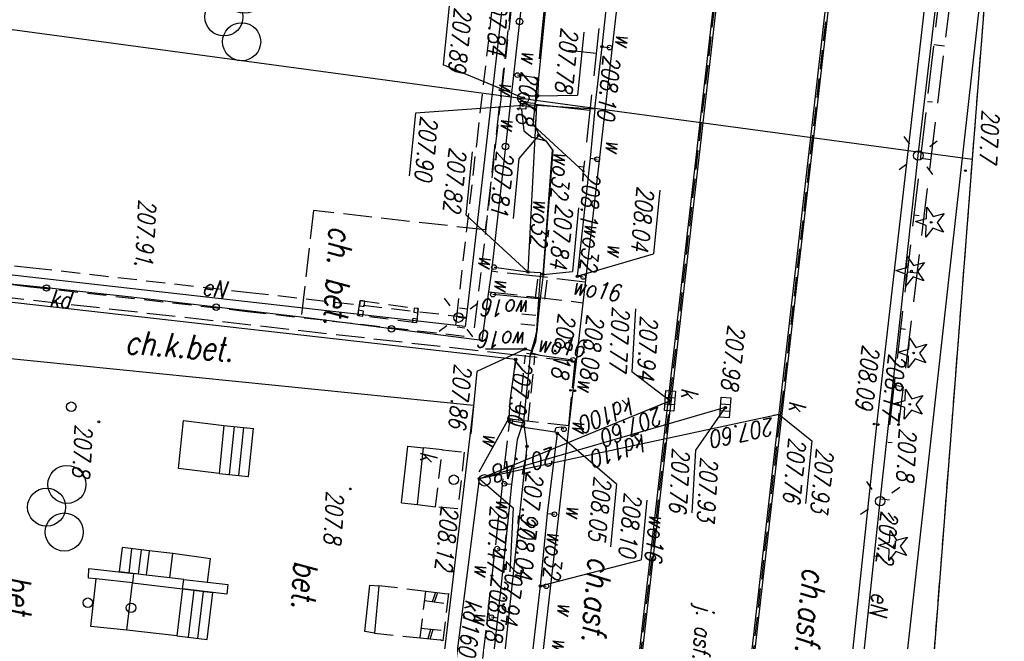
# Model space of a CAD drawing. Extents: x -110 to 11927435, y -6590197 to 5675023.
# Tile 12 of 71: x 11598369 to 11598421, y -1437201 to -1437169. Entities that reach past the tile are written whole.
import ezdxf
from ezdxf.enums import TextEntityAlignment as Align

# ---------------------------------------------------------------- set-up
doc = ezdxf.new("R2010")
doc.units = 0
for name, pattern in [('1', [0]), ('BGT', [0]), ('BLO', [0]), ('BUD', [0]), ('BUI', [0]), ('BUW', [1.5, 1, -0.5]), ('KOC', [2, 1.5, -0.5]), ('KOJ', [0]), ('KOU', [1.5, 1, -0.5]), ('SCH', [0]), ('UBE', [1.5, 1, -0.5]), ('UBW', [1.5, 1, -0.5]), ('UPE', [0]), ('UPK', [0]), ('UPW', [0]), ('WSD', [3.5, 2.5, -1]), ('WSQ', [3.5, 2.5, -1])]:
    doc.linetypes.add(name, pattern=pattern)
doc.layers.get('0').update_dxf_attribs({"color": 250, "linetype": 'CONTINUOUS', "lineweight": 100})
doc.layers.add('_0', color=7, linetype='CONTINUOUS')
doc.styles.add('K1_ACAD', font='romans.shx', dxfattribs={"width": 0.8, "oblique": 12})
doc.linetypes.add('BGS', pattern='A,3.75,[45,msgB.shx,S=0.625,R=0,X=0,Y=0],3.75', length=7.5)

# ---------------------------------------------------------------- blocks, each defined once
blk = doc.blocks.new('other_BUJ')
at = {"linetype": 'Continuous'}
blk.add_circle((0, 0), 0.25, dxfattribs=at)
blk = doc.blocks.new('other_WSU')
at = {"linetype": 'Continuous'}
blk.add_circle((0, 0), 0.045, dxfattribs=at)
blk = doc.blocks.new('other_WSP')
at = {"linetype": 'Continuous'}
blk.add_circle((0, 0), 0.045, dxfattribs=at)
blk = doc.blocks.new('other_SLS')
at = {"linetype": 'Continuous'}
blk.add_circle((0, 0), 0.25, dxfattribs=at)
blk = doc.blocks.new('other_LAT')
at = {"linetype": 'Continuous'}
for p, q in [((0, 0.75), (0, 1.25)), ((-1.25, 0), (-0.75, 0)), ((0.75, 0), (1.25, 0)), ((0, -0.75), (0, -1.25))]:
    blk.add_line(p, q, dxfattribs=at)
blk = doc.blocks.new('other_WLZ')
at = {"linetype": 'Continuous'}
blk.add_circle((0, 0), 0.3, dxfattribs=at)
blk = doc.blocks.new('other_KRA')
at = {"linetype": 'Continuous'}
for p, q in [((-0.525, -0.25), (-0.525, 0.25)), ((-0.525, 0.25), (0.525, 0.25)), ((-0.175, -0.25), (-0.175, 0.25)), ((0.175, -0.25), (0.175, 0.25)), ((0.525, 0.25), (0.525, -0.25)), ((0.525, -0.25), (-0.525, -0.25))]:
    blk.add_line(p, q, dxfattribs=at)
blk = doc.blocks.new('other_UGK')
at = {"linetype": 'Continuous'}
blk.add_circle((0, 0), 0.0625, dxfattribs=at)
blk = doc.blocks.new('ARM')
at = {"linetype": 'Continuous'}
blk.add_circle((0, 0), 0.125, dxfattribs=at)
blk = doc.blocks.new('other_UGW')
at = {"linetype": 'Continuous'}
blk.add_circle((0, 0), 0.0625, dxfattribs=at)
blk = doc.blocks.new('other_USW')
at = {"linetype": 'Continuous'}
blk.add_line((0, -0.25), (0, 0.25), dxfattribs=at)
blk = doc.blocks.new('other_UGE')
at = {"linetype": 'Continuous'}
blk.add_circle((0, 0), 0.0625, dxfattribs=at)
blk = doc.blocks.new('other_DIG')
at = {"linetype": 'Continuous'}
for p, q in [((-0.3012, 0.09375), (-0.4937, 0.6621)), ((-0.4937, 0.6621), (-0.0039, 0.31545)), ((-0.0039, 0.31545), (0.4771, 0.67415)), ((0.4771, 0.67415), (0.2988, 0.1012)), ((-0.78225, -0.26495), (-0.3012, 0.09375)), ((0.2988, 0.1012), (0.7886, -0.24545)), ((-0.18225, -0.2575), (-0.78225, -0.26495)), ((0.01025, -0.82585), (-0.18225, -0.2575)), ((0.1886, -0.2529), (0.01025, -0.82585)), ((0.7886, -0.24545), (0.1886, -0.2529))]:
    blk.add_line(p, q, dxfattribs=at)
blk.add_circle((0, 0), 0.045, dxfattribs=at)
blk = doc.blocks.new('TRA1')
at = {"linetype": 'Continuous'}
for p, q in [((-0.2625, -0.375), (-0.2625, 0.375)), ((0.2625, -0.375), (0.2625, 0.375))]:
    blk.add_line(p, q, dxfattribs=at)
blk = doc.blocks.new('other_PLS')
at = {"linetype": 'Continuous'}
for centre in [(-2.5, 0.646), (0, 0.646), (2.5, 0.646), (-1.25, -0.354), (1.25, -0.354)]:
    blk.add_circle(centre, 1, dxfattribs=at)
blk = doc.blocks.new('other_PLZ')
at = {"linetype": 'Continuous'}
for centre in [(-1.25, 0.4385), (1.25, 0.4385), (0, -0.5615)]:
    blk.add_circle(centre, 1, dxfattribs=at)
blk = doc.blocks.new('mdcp Łuszczanowiece')
at = {"layer": '_0', "linetype": 'KOU'}
for p, q in [((6591194.96, 5674832.42), (6591159.66, 5674831.72)), ((6591159.66, 5674831.72), (6591139.59, 5674831.32)), ((6591142.732, 5674823.511), (6591173.733, 5674822.987)), ((6591173.733, 5674822.987), (6591174.175, 5674822.965)), ((6591174.175, 5674822.965), (6591207.158, 5674822.434)), ((6591173.598, 5674817.135), (6591142.608, 5674817.63)), ((6591174.039, 5674817.134), (6591173.598, 5674817.135)), ((6591207.044, 5674816.563), (6591174.039, 5674817.134))]:
    blk.add_line(p, q, dxfattribs=at)
at = {"layer": '_0'}
for p, q in [((6591187.34, 5674832.27), (6591159.66, 5674831.72)), ((6591159.66, 5674831.72), (6591139.59, 5674831.32)), ((6591155.95, 5674730.72), (6591159.66, 5674831.72)), ((6591156.707, 5674751.321), (6591159.66, 5674831.72))]:
    blk.add_line(p, q, dxfattribs=at)
at = {"layer": '_0', "linetype": 'BGS'}
for p, q in [((6591139.656, 5674831.444), (6591166.557, 5674831.076)), ((6591166.558, 5674831.075), (6591187.268, 5674830.801))]:
    blk.add_line(p, q, dxfattribs=at)
at = {"layer": '_0', "linetype": 'WSD'}
for p, q in [((6591140.418, 5674829.991), (6591173.903, 5674829.21)), ((6591160.124, 5674808.573), (6591139.903, 5674808.608))]:
    blk.add_line(p, q, dxfattribs=at)
at = {"layer": '_0', "linetype": '1'}
for p, q in [((6591153.871, 5674829.121), (6591153.881, 5674829.677)), ((6591156.87, 5674829.065), (6591156.875, 5674829.336)), ((6591159.87, 5674829.01), (6591159.88, 5674829.537)), ((6591162.87, 5674828.955), (6591162.874, 5674829.211)), ((6591165.87, 5674828.9), (6591165.879, 5674829.397)), ((6591168.869, 5674828.845), (6591168.874, 5674829.086)), ((6591171.869, 5674828.79), (6591171.878, 5674829.257)), ((6591177.869, 5674828.689), (6591177.876, 5674829.125)), ((6591174.869, 5674828.737), (6591174.872, 5674828.963)), ((6591180.868, 5674828.641), (6591180.872, 5674828.851)), ((6591183.868, 5674828.593), (6591183.875, 5674828.996)), ((6591156.063, 5674811.508), (6591156.047, 5674810.044)), ((6591159.063, 5674811.474), (6591159.03, 5674808.575)), ((6591162.276, 5674811.436), (6591160.124, 5674808.573)), ((6591162.063, 5674811.439), (6591162.06, 5674811.149)), ((6591158.93, 5674808.07), (6591159.33, 5674808.12)), ((6591158.94, 5674807.8), (6591158.93, 5674808.07)), ((6591159.33, 5674808.12), (6591159.34, 5674807.82)), ((6591159.34, 5674807.82), (6591158.94, 5674807.8))]:
    blk.add_line(p, q, dxfattribs=at)
at = {"layer": '_0', "linetype": 'WSQ'}
for p, q in [((6591173.952, 5674828.751), (6591141.045, 5674829.356)), ((6591140.735, 5674811.686), (6591162.276, 5674811.436))]:
    blk.add_line(p, q, dxfattribs=at)
at = {"layer": '_0', "linetype": 'UPE'}
for p, q in [((6591159.744, 5674828.868), (6591141.442, 5674829.213)), ((6591177.991, 5674828.64), (6591159.744, 5674828.868)), ((6591193.562, 5674828.481), (6591177.991, 5674828.64)), ((6591142.682, 5674806.552), (6591170.569, 5674806.068)), ((6591170.99, 5674806.055), (6591170.448, 5674771.688)), ((6591170.569, 5674806.068), (6591170.556, 5674805.657)), ((6591170.569, 5674806.068), (6591170.99, 5674806.055))]:
    blk.add_line(p, q, dxfattribs=at)
at = {"layer": '_0', "linetype": 'KOJ'}
for p, q in [((6591174.031, 5674828.074), (6591141.947, 5674828.613)), ((6591195.5, 5674827.88), (6591174.031, 5674828.074)), ((6591141.705, 5674812.552), (6591173.788, 5674812.008)), ((6591173.788, 5674812.008), (6591206.988, 5674811.451)), ((6591174.941, 5674770.044), (6591175.058, 5674806.896)), ((6591174.941, 5674770.044), (6591175.058, 5674806.896)), ((6591175.058, 5674806.896), (6591194.123, 5674806.493))]:
    blk.add_line(p, q, dxfattribs=at)
at = {"layer": '_0', "linetype": 'Continuous'}
for p, q in [((6591173.975, 5674822.908), (6591175.196, 5674824.753)), ((6591175.196, 5674824.753), (6591178.486, 5674824.753)), ((6591173.896, 5674820.061), (6591176.272, 5674818.72)), ((6591176.272, 5674818.72), (6591179.559, 5674818.858)), ((6591173.828, 5674817.135), (6591172.512, 5674814.998)), ((6591179.125, 5674816.443), (6591182.285, 5674816.443)), ((6591184.15, 5674811.31), (6591182.285, 5674816.443)), ((6591162.878, 5674815.534), (6591166.233, 5674815.534)), ((6591167.79, 5674811.66), (6591166.233, 5674815.534)), ((6591169.193, 5674814.859), (6591172.512, 5674814.998)), ((6591176.09, 5674811.42), (6591178.437, 5674814.773)), ((6591178.437, 5674814.773), (6591181.759, 5674814.773)), ((6591164.214, 5674811.38), (6591167.569, 5674811.38)), ((6591167.87, 5674809.86), (6591167.569, 5674811.38)), ((6591155.004, 5674810.752), (6591158.326, 5674810.752)), ((6591158.57, 5674808.66), (6591158.326, 5674810.752)), ((6591178.863, 5674807.576), (6591180.218, 5674809.493)), ((6591180.218, 5674809.493), (6591183.57, 5674809.633)), ((6591160.62, 5674808.92), (6591161.944, 5674808.008)), ((6591167.82, 5674809.06), (6591165.156, 5674805.523)), ((6591171.86, 5674809.31), (6591173.274, 5674806.899)), ((6591158.76, 5674807.93), (6591157.428, 5674803.576)), ((6591159.145, 5674807.956), (6591160.106, 5674802.365)), ((6591161.944, 5674808.008), (6591165.103, 5674808.008)), ((6591173.274, 5674806.899), (6591176.564, 5674806.899)), ((6591161.834, 5674805.523), (6591165.156, 5674805.523)), ((6591154.139, 5674803.576), (6591157.428, 5674803.576)), ((6591160.106, 5674802.365), (6591163.396, 5674802.365))]:
    blk.add_line(p, q, dxfattribs=at)
at = {"layer": '_0', "linetype": 'UPK'}
for p, q in [((6591207.157, 5674822.354), (6591142.73, 5674823.431)), ((6591207.16, 5674822.514), (6591142.733, 5674823.591)), ((6591173.975, 5674822.908), (6591178.863, 5674807.576)), ((6591173.975, 5674822.908), (6591174.067, 5674822.621)), ((6591173.896, 5674820.061), (6591178.863, 5674807.576)), ((6591142.609, 5674817.71), (6591207.045, 5674816.643)), ((6591142.607, 5674817.55), (6591207.043, 5674816.483)), ((6591178.863, 5674807.576), (6591173.828, 5674817.135)), ((6591174.047, 5674816.721), (6591173.883, 5674817.032)), ((6591172.453, 5674808.869), (6591171.858, 5674770.045)), ((6591172.453, 5674808.869), (6591171.858, 5674770.045)), ((6591174.639, 5674808.78), (6591172.453, 5674808.869)), ((6591175.538, 5674808.818), (6591174.639, 5674808.78)), ((6591178.515, 5674807.531), (6591175.538, 5674808.818)), ((6591198.317, 5674806.988), (6591178.863, 5674807.576))]:
    blk.add_line(p, q, dxfattribs=at)
at = {"layer": '_0', "linetype": 'UPW'}
for p, q in [((6591155.68, 5674811.78), (6591155.68, 5674812.18)), ((6591161.55, 5674811.73), (6591161.58, 5674812.1)), ((6591155.68, 5674811.78), (6591149.5, 5674811.87)), ((6591158.96, 5674811.73), (6591155.68, 5674811.78)), ((6591159.07, 5674808.66), (6591158.96, 5674811.73)), ((6591158.96, 5674811.73), (6591161.55, 5674811.73)), ((6591161.55, 5674811.73), (6591167.79, 5674811.66)), ((6591167.79, 5674811.66), (6591167.79, 5674811.97)), ((6591172.1, 5674810.1), (6591172.18, 5674811.86)), ((6591175.74, 5674811.61), (6591175.85, 5674811.74)), ((6591175.8, 5674811.32), (6591175.74, 5674811.61)), ((6591180.34, 5674811.31), (6591180.34, 5674811.68)), ((6591184.15, 5674811.31), (6591184.14, 5674811.62)), ((6591176.03, 5674811.27), (6591175.8, 5674811.32)), ((6591175.94, 5674809.51), (6591176.03, 5674811.27)), ((6591176.09, 5674811.42), (6591176.03, 5674811.27)), ((6591180.34, 5674811.31), (6591176.09, 5674811.42)), ((6591184.15, 5674811.31), (6591180.34, 5674811.31)), ((6591187.62, 5674811.25), (6591184.15, 5674811.31)), ((6591172.02, 5674809.66), (6591172.1, 5674810.1)), ((6591160.87, 5674809.33), (6591161.34, 5674809.73)), ((6591160.88, 5674809.32), (6591161.34, 5674809.72)), ((6591161.34, 5674809.73), (6591167.87, 5674809.86)), ((6591167.87, 5674809.86), (6591161.34, 5674809.72)), ((6591167.79, 5674809.72), (6591169.16, 5674809.75)), ((6591167.82, 5674809.06), (6591167.79, 5674809.72)), ((6591167.87, 5674809.86), (6591169.15, 5674809.83)), ((6591170.88, 5674809.84), (6591169.15, 5674809.83)), ((6591169.15, 5674809.83), (6591171.43, 5674809.8)), ((6591169.16, 5674809.75), (6591170.87, 5674809.81)), ((6591169.16, 5674809.75), (6591169.18, 5674807.34)), ((6591170.87, 5674809.81), (6591171.94, 5674809.69)), ((6591172.17, 5674809.6), (6591170.88, 5674809.84)), ((6591171.43, 5674809.8), (6591172.17, 5674809.6)), ((6591171.94, 5674809.69), (6591171.86, 5674809.31)), ((6591171.94, 5674809.69), (6591172.02, 5674809.66)), ((6591172.02, 5674809.66), (6591172.08, 5674809.65)), ((6591172.17, 5674809.6), (6591175.63, 5674809.59)), ((6591175.63, 5674809.59), (6591175.83, 5674809.62)), ((6591175.73, 5674809.55), (6591175.63, 5674809.59)), ((6591175.73, 5674809.55), (6591175.69, 5674808.9)), ((6591175.94, 5674809.51), (6591175.73, 5674809.55)), ((6591175.83, 5674809.62), (6591176.93, 5674809.89)), ((6591175.94, 5674809.51), (6591176.65, 5674809.35)), ((6591176.93, 5674809.89), (6591188.08, 5674809.79)), ((6591159.07, 5674808.66), (6591167.82, 5674809.06)), ((6591160.17, 5674808.69), (6591160.62, 5674808.92)), ((6591160.62, 5674808.92), (6591160.87, 5674809.33)), ((6591160.75, 5674808.57), (6591160.88, 5674809.32)), ((6591167.74, 5674807.26), (6591167.82, 5674809.06)), ((6591171.86, 5674809.31), (6591172.06, 5674807.24)), ((6591176.65, 5674809.35), (6591179.01, 5674809.29)), ((6591179.01, 5674809.29), (6591179, 5674808.9)), ((6591179.01, 5674809.29), (6591182.46, 5674809.27)), ((6591182.46, 5674809.27), (6591182.43, 5674808.86)), ((6591182.46, 5674809.27), (6591186.05, 5674809.24)), ((6591186.05, 5674809.24), (6591186.04, 5674808.91)), ((6591186.05, 5674809.24), (6591189.36, 5674809.2)), ((6591151.5, 5674808.62), (6591157.65, 5674808.62)), ((6591157.65, 5674808.62), (6591157.59, 5674807.5)), ((6591157.65, 5674808.62), (6591158.57, 5674808.66)), ((6591158.57, 5674808.66), (6591158.99, 5674808.58)), ((6591158.99, 5674808.58), (6591159, 5674808.08)), ((6591159.07, 5674808.63), (6591159.07, 5674808.66)), ((6591159.09, 5674808.09), (6591159.07, 5674808.63)), ((6591159.18, 5674808.58), (6591159.48, 5674808.67)), ((6591159.18, 5674808.1), (6591159.18, 5674808.58)), ((6591159.48, 5674808.67), (6591160.17, 5674808.69)), ((6591160.47, 5674808.12), (6591160.75, 5674808.57)), ((6591159.37, 5674807.89), (6591160.47, 5674808.12))]:
    blk.add_line(p, q, dxfattribs=at)
at = {"layer": '_0', "linetype": 'KOC'}
for p, q in [((6591168.062, 5674812.105), (6591168.003, 5674809.484)), ((6591169.085, 5674809.469), (6591169.145, 5674812.087)), ((6591172.253, 5674811.974), (6591172.224, 5674808.849)), ((6591175.636, 5674811.975), (6591172.253, 5674811.974)), ((6591175.586, 5674808.87), (6591175.636, 5674811.975)), ((6591168.003, 5674809.484), (6591167.971, 5674807.15)), ((6591169.064, 5674807.106), (6591169.085, 5674809.469)), ((6591172.224, 5674808.849), (6591171.627, 5674769.835)), ((6591172.224, 5674808.849), (6591171.627, 5674769.835)), ((6591196.24, 5674808.543), (6591175.586, 5674808.87)), ((6591147.311, 5674806.906), (6591165.841, 5674806.61)), ((6591165.841, 5674806.61), (6591165.702, 5674797.526)), ((6591165.702, 5674797.526), (6591171.341, 5674797.441))]:
    blk.add_line(p, q, dxfattribs=at)
at = {"layer": '_0', "linetype": 'UBW'}
for p, q in [((6591169.156, 5674810.08), (6591167.876, 5674810.11)), ((6591169.144, 5674809.58), (6591167.864, 5674809.61)), ((6591175.631, 5674809.84), (6591172.171, 5674809.85)), ((6591175.629, 5674809.34), (6591172.169, 5674809.35))]:
    blk.add_line(p, q, dxfattribs=at)
at = {"layer": '_0', "linetype": 'BGT'}
for p, q in [((6591148.193, 5674807.434), (6591154.785, 5674807.339)), ((6591154.785, 5674807.339), (6591161.378, 5674807.245)), ((6591161.378, 5674807.245), (6591167.971, 5674807.15)), ((6591167.971, 5674807.15), (6591169.064, 5674807.106)), ((6591169.064, 5674807.106), (6591171.631, 5674806.993)), ((6591171.631, 5674806.993), (6591171.486, 5674802.217)), ((6591171.486, 5674802.217), (6591171.341, 5674797.441)), ((6591171.341, 5674797.441), (6591171.249, 5674792.943)), ((6591171.249, 5674792.943), (6591171.157, 5674788.444)), ((6591171.157, 5674788.444), (6591171.114, 5674783.978)), ((6591171.114, 5674783.978), (6591171.071, 5674779.512))]:
    blk.add_line(p, q, dxfattribs=at)
at = {"layer": '_0', "linetype": 'UBE'}
for p, q in [((6591161.282, 5674806.729), (6591151.986, 5674806.891)), ((6591170.577, 5674806.567), (6591161.282, 5674806.729)), ((6591171.004, 5674806.555), (6591170.583, 5674806.567)), ((6591161.264, 5674805.729), (6591151.969, 5674805.891)), ((6591170.069, 5674806.083), (6591170.056, 5674805.672)), ((6591170.309, 5674794.607), (6591170.49, 5674806.063)), ((6591171.068, 5674806.052), (6591171.056, 5674805.641)), ((6591171.309, 5674794.591), (6591171.49, 5674806.047)), ((6591170.56, 5674805.568), (6591161.264, 5674805.729)), ((6591170.975, 5674805.555), (6591170.554, 5674805.568)), ((6591170.128, 5674783.151), (6591170.309, 5674794.607)), ((6591171.128, 5674783.136), (6591171.309, 5674794.591)), ((6591169.948, 5674771.696), (6591170.128, 5674783.151)), ((6591170.948, 5674771.68), (6591171.128, 5674783.136))]:
    blk.add_line(p, q, dxfattribs=at)
at = {"layer": '_0', "linetype": 'BUW'}
for p, q in [((6591177.539, 5674805.498), (6591177.551, 5674806.65)), ((6591177.551, 5674806.65), (6591180.556, 5674806.606)), ((6591180.556, 5674806.606), (6591180.555, 5674805.424)), ((6591185.06, 5674806.364), (6591185.023, 5674806.542)), ((6591185.023, 5674806.542), (6591187.527, 5674806.497)), ((6591187.527, 5674806.497), (6591187.473, 5674806.344)), ((6591180.555, 5674805.424), (6591177.539, 5674805.498)), ((6591177.539, 5674805.498), (6591177.541, 5674804.497)), ((6591180.535, 5674804.472), (6591180.555, 5674805.424)), ((6591185.023, 5674805.351), (6591184.966, 5674802.866)), ((6591187.478, 5674805.284), (6591185.023, 5674805.351)), ((6591187.469, 5674802.871), (6591187.478, 5674805.284)), ((6591170.164, 5674800.435), (6591170.295, 5674803.514)), ((6591170.295, 5674803.514), (6591171.047, 5674803.495)), ((6591171.047, 5674803.495), (6591170.957, 5674800.388)), ((6591170.957, 5674800.388), (6591170.164, 5674800.435))]:
    blk.add_line(p, q, dxfattribs=at)
at = {"layer": '_0', "linetype": 'BLO'}
for p, q in [((6591185.06, 5674806.364), (6591185.023, 5674805.351)), ((6591185.56, 5674806.345), (6591185.522, 5674805.332)), ((6591186.978, 5674805.281), (6591186.973, 5674806.342)), ((6591187.478, 5674805.284), (6591187.473, 5674806.344)), ((6591185.041, 5674805.857), (6591185.537, 5674805.737)), ((6591185.045, 5674805.959), (6591185.541, 5674805.839)), ((6591187.475, 5674805.814), (6591186.975, 5674805.918)), ((6591187.476, 5674805.708), (6591186.975, 5674805.812))]:
    blk.add_line(p, q, dxfattribs=at)
at = {"layer": '_0', "linetype": 'BUD'}
for p, q in [((6591177.526, 5674803.666), (6591177.541, 5674804.497)), ((6591180.535, 5674804.472), (6591177.541, 5674804.497)), ((6591180.53, 5674803.631), (6591180.535, 5674804.472)), ((6591180.53, 5674803.631), (6591177.526, 5674803.666)), ((6591184.966, 5674802.866), (6591187.469, 5674802.871)), ((6591184.976, 5674802.396), (6591184.966, 5674802.866)), ((6591187.469, 5674802.871), (6591187.44, 5674802.359)), ((6591187.44, 5674802.359), (6591184.976, 5674802.396)), ((6591185.663, 5674793.896), (6591185.668, 5674794.967)), ((6591185.668, 5674794.967), (6591186.188, 5674794.969)), ((6591186.188, 5674794.969), (6591186.136, 5674792.625)), ((6591177.332, 5674791.806), (6591177.383, 5674793.95)), ((6591177.383, 5674793.95), (6591179.916, 5674793.936)), ((6591179.916, 5674793.936), (6591179.865, 5674791.802)), ((6591184.42, 5674793.934), (6591184.343, 5674791.939)), ((6591185.663, 5674793.896), (6591184.42, 5674793.934)), ((6591185.636, 5674792.634), (6591185.663, 5674793.896)), ((6591185.636, 5674792.634), (6591185.627, 5674791.893)), ((6591186.136, 5674792.625), (6591185.636, 5674792.634)), ((6591186.078, 5674789.969), (6591186.136, 5674792.625)), ((6591186.136, 5674792.625), (6591188.621, 5674792.568)), ((6591188.621, 5674792.568), (6591188.572, 5674789.914)), ((6591179.865, 5674791.802), (6591177.332, 5674791.806)), ((6591184.343, 5674791.939), (6591184.316, 5674790.676)), ((6591185.627, 5674791.893), (6591184.343, 5674791.939)), ((6591185.627, 5674791.893), (6591185.599, 5674790.65)), ((6591184.316, 5674790.676), (6591185.599, 5674790.65)), ((6591185.599, 5674790.65), (6591185.587, 5674789.979)), ((6591185.546, 5674787.615), (6591185.587, 5674789.979)), ((6591185.587, 5674789.979), (6591186.078, 5674789.969)), ((6591186.078, 5674789.969), (6591186.058, 5674788.057)), ((6591188.572, 5674789.914), (6591186.078, 5674789.969)), ((6591188.572, 5674789.914), (6591188.562, 5674788.011)), ((6591186.058, 5674788.057), (6591186.055, 5674787.646)), ((6591188.562, 5674788.011), (6591186.058, 5674788.057)), ((6591186.055, 5674787.646), (6591185.546, 5674787.615))]:
    blk.add_line(p, q, dxfattribs=at)
at = {"layer": '_0', "linetype": 'BUI'}
for p, q in [((6591170.295, 5674803.514), (6591170.29, 5674803.298)), ((6591170.29, 5674803.298), (6591170.507, 5674803.292)), ((6591170.512, 5674803.508), (6591170.295, 5674803.514)), ((6591170.507, 5674803.292), (6591170.512, 5674803.508)), ((6591170.823, 5674803.29), (6591170.829, 5674803.5)), ((6591171.042, 5674803.284), (6591170.823, 5674803.29)), ((6591170.829, 5674803.5), (6591171.047, 5674803.495)), ((6591171.047, 5674803.495), (6591171.042, 5674803.284)), ((6591170.175, 5674800.68), (6591170.164, 5674800.435)), ((6591170.455, 5674800.668), (6591170.175, 5674800.68)), ((6591170.445, 5674800.423), (6591170.455, 5674800.668)), ((6591170.702, 5674800.663), (6591170.686, 5674800.404)), ((6591170.972, 5674800.647), (6591170.702, 5674800.663)), ((6591170.957, 5674800.388), (6591170.972, 5674800.647)), ((6591170.164, 5674800.435), (6591170.445, 5674800.423)), ((6591170.686, 5674800.404), (6591170.957, 5674800.388))]:
    blk.add_line(p, q, dxfattribs=at)
at = {"layer": '_0', "linetype": 'SCH'}
for p, q in [((6591177.383, 5674793.95), (6591177.391, 5674795.503)), ((6591179.924, 5674795.489), (6591177.391, 5674795.503)), ((6591179.916, 5674793.936), (6591179.924, 5674795.489)), ((6591179.921, 5674794.989), (6591177.388, 5674795.003)), ((6591179.919, 5674794.489), (6591177.386, 5674794.503)), ((6591186.136, 5674792.625), (6591186.173, 5674794.226)), ((6591188.657, 5674794.17), (6591186.173, 5674794.226)), ((6591188.621, 5674792.568), (6591188.657, 5674794.17)), ((6591188.646, 5674793.67), (6591186.161, 5674793.726)), ((6591188.635, 5674793.17), (6591186.15, 5674793.226)), ((6591184.316, 5674790.676), (6591184.287, 5674789.267)), ((6591185.59, 5674790.241), (6591184.308, 5674790.267)), ((6591185.599, 5674790.65), (6591185.57, 5674789.241)), ((6591185.58, 5674789.741), (6591184.298, 5674789.767)), ((6591185.57, 5674789.241), (6591184.287, 5674789.267))]:
    blk.add_line(p, q, dxfattribs=at)
at = {"layer": '_0', "linetype": 'BGT'}
for centre in [(6591154.785, 5674807.339), (6591161.378, 5674807.245), (6591171.486, 5674802.217), (6591171.249, 5674792.943), (6591171.114, 5674783.978)]:
    blk.add_circle(centre, 0.17, dxfattribs=at)
at = {"layer": '_0'}
for name, p, rotation in [('other_WSP', (6591160.292, 5674831.407), 2.396266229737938), ('other_LAT', (6591159.744, 5674828.868), 312.5040290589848), ('other_DIG', (6591163.165, 5674829.882), 2.396266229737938), ('other_DIG', (6591170.082, 5674829.63), 2.396348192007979), ('other_DIG', (6591172.782, 5674829.693), 2.396402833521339), ('other_LAT', (6591177.991, 5674828.64), 310.0931771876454), ('other_DIG', (6591180.252, 5674829.606), 2.396539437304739), ('other_DIG', (6591165.82, 5674829.102), 2.396293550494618), ('other_SLS', (6591159.744, 5674828.868), 2.396211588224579), ('other_WSP', (6591173.903, 5674829.21), 2.396430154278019), ('other_SLS', (6591177.991, 5674828.64), 2.396484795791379), ('other_WSU', (6591173.999, 5674828.154), 2.396402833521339), ('other_WSU', (6591173.995, 5674827.928), 2.396402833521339), ('other_KRA', (6591173.896, 5674820.061), 1.232483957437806), ('other_UGK', (6591173.896, 5674820.061), 2.396266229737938), ('other_WSU', (6591173.896, 5674820.061), 2.396266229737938), ('other_KRA', (6591173.828, 5674817.135), 1.380507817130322), ('other_UGK', (6591173.828, 5674817.135), 2.396211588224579), ('other_WSU', (6591173.785, 5674812.116), 2.396074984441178), ('other_WSP', (6591162.276, 5674811.436), 2.395856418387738), ('other_WSU', (6591173.784, 5674811.888), 2.396074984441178), ('other_USW', (6591172.08, 5674809.65), 357.3926376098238), ('other_UGK', (6591172.453, 5674808.869), 2.395938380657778), ('other_WSP', (6591160.124, 5674808.573), 2.395747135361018), ('other_UGE', (6591158.76, 5674807.93), 269.9999974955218), ('other_UGE', (6591159.145, 5674807.956), 356.1859258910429), ('other_WLZ', (6591178.922, 5674807.848), 2.396047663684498), ('other_LAT', (6591170.556, 5674805.657), 311.4579172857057), ('other_UGK', (6591178.863, 5674807.576), 2.396047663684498), ('other_WSP', (6591156.638, 5674806.716), 2.395665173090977), ('other_WSU', (6591156.638, 5674806.716), 2.395665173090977), ('other_BUJ', (6591179.049, 5674806.242), 2.396020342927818), ('other_SLS', (6591170.556, 5674805.657), 2.395801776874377), ('other_WSP', (6591180.055, 5674800.879), 2.395829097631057), ('other_PLS', (6591154.786, 5674792.167), 2.394982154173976), ('other_BUJ', (6591187.387, 5674790.024), 2.395583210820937), ('other_WSP', (6591169.383, 5674788.5), 2.394900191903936), ('other_BUJ', (6591187.342, 5674787.74), 2.395473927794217), ('other_WSP', (6591177.837, 5674787.391), 2.395064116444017), ('other_PLZ', (6591182.538, 5674785.655), 2.395118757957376), ('other_BUJ', (6591177.19, 5674785.874), 2.394954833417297)]:
    blk.add_blockref(name, p, dxfattribs=dict(at, rotation=rotation))
at = {"layer": '_0', "color": 253}
for name, p, rotation in [('other_WSP', (6591160.292, 5674831.407), 2.396266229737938), ('other_LAT', (6591159.744, 5674828.868), 312.5040290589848), ('other_DIG', (6591163.165, 5674829.882), 2.396266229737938), ('other_DIG', (6591170.082, 5674829.63), 2.396348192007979), ('other_DIG', (6591172.782, 5674829.693), 2.396402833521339), ('other_LAT', (6591177.991, 5674828.64), 310.0931771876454), ('other_DIG', (6591180.252, 5674829.606), 2.396539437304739), ('other_DIG', (6591165.82, 5674829.102), 2.396293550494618), ('other_SLS', (6591159.744, 5674828.868), 2.396211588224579), ('other_WSP', (6591173.903, 5674829.21), 2.396430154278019), ('other_SLS', (6591177.991, 5674828.64), 2.396484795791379), ('other_WSU', (6591173.999, 5674828.154), 2.396402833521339), ('other_WSU', (6591173.995, 5674827.928), 2.396402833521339), ('other_KRA', (6591173.896, 5674820.061), 1.232483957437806), ('other_UGK', (6591173.896, 5674820.061), 2.396266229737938), ('other_WSU', (6591173.896, 5674820.061), 2.396266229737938), ('other_KRA', (6591173.828, 5674817.135), 1.380507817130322), ('other_UGK', (6591173.828, 5674817.135), 2.396211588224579), ('other_WSU', (6591173.785, 5674812.116), 2.396074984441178), ('other_WSP', (6591162.276, 5674811.436), 2.395856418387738), ('other_WSU', (6591173.784, 5674811.888), 2.396074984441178), ('other_USW', (6591172.08, 5674809.65), 357.3926376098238), ('other_UGK', (6591172.453, 5674808.869), 2.395938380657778), ('other_WSP', (6591160.124, 5674808.573), 2.395747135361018), ('other_UGE', (6591158.76, 5674807.93), 269.9999974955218), ('other_UGE', (6591159.145, 5674807.956), 356.1859258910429), ('other_WLZ', (6591178.922, 5674807.848), 2.396047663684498), ('other_LAT', (6591170.556, 5674805.657), 311.4579172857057), ('other_UGK', (6591178.863, 5674807.576), 2.396047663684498), ('other_WSP', (6591156.638, 5674806.716), 2.395665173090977), ('other_WSU', (6591156.638, 5674806.716), 2.395665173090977), ('other_BUJ', (6591179.049, 5674806.242), 2.396020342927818), ('other_SLS', (6591170.556, 5674805.657), 2.395801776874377), ('other_WSP', (6591180.055, 5674800.879), 2.395829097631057), ('other_PLS', (6591154.786, 5674792.167), 2.394982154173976), ('other_BUJ', (6591187.387, 5674790.024), 2.395583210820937), ('other_WSP', (6591169.383, 5674788.5), 2.394900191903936), ('other_BUJ', (6591187.342, 5674787.74), 2.395473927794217), ('other_WSP', (6591177.837, 5674787.391), 2.395064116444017), ('other_PLZ', (6591182.538, 5674785.655), 2.395118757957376), ('other_BUJ', (6591177.19, 5674785.874), 2.394954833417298)]:
    blk.add_blockref(name, p, dxfattribs=dict(at, rotation=rotation))
at = {"layer": '_0'}
for name, p in [('ARM', (6591155.68, 5674812.18)), ('ARM', (6591161.58, 5674812.1)), ('ARM', (6591167.79, 5674811.97)), ('ARM', (6591172.18, 5674811.86)), ('other_UGW', (6591155.68, 5674811.78)), ('other_UGW', (6591167.79, 5674811.66)), ('ARM', (6591175.85, 5674811.74)), ('other_UGW', (6591176.09, 5674811.42)), ('ARM', (6591180.34, 5674811.68)), ('ARM', (6591184.14, 5674811.62)), ('other_UGW', (6591184.15, 5674811.31)), ('other_UGW', (6591167.87, 5674809.86)), ('other_UGW', (6591176.93, 5674809.89)), ('TRA1', (6591170.302, 5674809.321)), ('other_UGW', (6591160.62, 5674808.92)), ('other_UGW', (6591167.82, 5674809.06)), ('other_UGW', (6591171.86, 5674809.31)), ('ARM', (6591175.69, 5674808.9)), ('ARM', (6591179, 5674808.9)), ('ARM', (6591182.43, 5674808.86)), ('other_UGW', (6591182.46, 5674809.27)), ('ARM', (6591186.04, 5674808.91)), ('other_UGW', (6591158.57, 5674808.66)), ('other_WSU', (6591183.87, 5674808.72)), ('other_WLZ', (6591158.76, 5674807.93)), ('ARM', (6591157.59, 5674807.5)), ('ARM', (6591167.74, 5674807.26)), ('ARM', (6591169.18, 5674807.34)), ('other_WSU', (6591183.84, 5674806.62))]:
    blk.add_blockref(name, p, dxfattribs=at)
at = {"layer": '_0', "color": 253}
for name, p in [('ARM', (6591155.68, 5674812.18)), ('ARM', (6591161.58, 5674812.1)), ('ARM', (6591167.79, 5674811.97)), ('ARM', (6591172.18, 5674811.86)), ('other_UGW', (6591155.68, 5674811.78)), ('other_UGW', (6591167.79, 5674811.66)), ('ARM', (6591175.85, 5674811.74)), ('other_UGW', (6591176.09, 5674811.42)), ('ARM', (6591180.34, 5674811.68)), ('ARM', (6591184.14, 5674811.62)), ('other_UGW', (6591184.15, 5674811.31)), ('other_UGW', (6591167.87, 5674809.86)), ('other_UGW', (6591176.93, 5674809.89)), ('TRA1', (6591170.302, 5674809.321)), ('other_UGW', (6591160.62, 5674808.92)), ('other_UGW', (6591167.82, 5674809.06)), ('other_UGW', (6591171.86, 5674809.31)), ('ARM', (6591175.69, 5674808.9)), ('ARM', (6591179, 5674808.9)), ('ARM', (6591182.43, 5674808.86)), ('other_UGW', (6591182.46, 5674809.27)), ('ARM', (6591186.04, 5674808.91)), ('other_UGW', (6591158.57, 5674808.66)), ('other_WSU', (6591183.87, 5674808.72)), ('other_WLZ', (6591158.76, 5674807.93)), ('ARM', (6591157.59, 5674807.5)), ('ARM', (6591167.74, 5674807.26)), ('ARM', (6591169.18, 5674807.34)), ('other_WSU', (6591183.84, 5674806.62))]:
    blk.add_blockref(name, p, dxfattribs=at)
at = {"layer": '_0', "style": 'K1_ACAD', "oblique": 12, "width": 0.8}
for s, height, rotation, p in [('207.7', 0.9, 2.3962, (6591157.007, 5674831.982)), ('207.8', 0.9, 2.3964, (6591174.062, 5674829.273)), ('207.2', 0.9, 0.1359, (6591178.464, 5674828.737)), ('eN', 0.9, 0.9994, (6591182.772, 5674828.67)), ('208.17', 0.9, 359.0351, (6591170.214, 5674828.341)), ('208.09', 0.9, 359.035, (6591169.882, 5674826.923)), ('ch.asf.', 1.25, 0.1824, (6591181.804, 5674824.948)), ('207.60', 0.9, 287.6822, (6591174.172, 5674822.598)), ('207.98', 0.9, 359.0416, (6591169.532, 5674819.802)), ('wo16', 0.9, 359.3817, (6591179.795, 5674816.658)), ('207.60', 0.9, 297.7772, (6591174.183, 5674816.6)), ('kd110', 0.9, 293.5384, (6591175.689, 5674815.911)), ('kd100', 0.9, 296.8969, (6591173.822, 5674815.053)), ('ch.asf.', 1.25, 0.9368, (6591182.342, 5674813.677)), ('wo16', 0.9, 85.9504, (6591168.743, 5674811.428)), ('208.08', 0.9, 359.0011, (6591169.702, 5674812.38)), ('208.10', 0.9, 0.2187, (6591156.079, 5674811.892)), ('wo32', 0.9, 358.9036, (6591164.941, 5674811.797)), ('208.1', 0.9, 2.3959, (6591162.276, 5674811.436)), ('wo16', 0.9, 88.1759, (6591171.92, 5674809.889)), ('208.18', 0.9, 359.0011, (6591169.788, 5674810.878)), ('207.48', 0.9, 292.9042, (6591176.821, 5674811.254)), ('wo32', 0.9, 1.3391, (6591161.36, 5674809.812)), ('207.97', 0.9, 358.4926, (6591178.235, 5674810.015)), ('wo32', 0.9, 0.8155, (6591163.933, 5674808.992)), ('207.90', 0.9, 357.9189, (6591172.453, 5674808.869)), ('208.08', 0.9, 359.5954, (6591183.87, 5674808.72)), ('wo16', 0.9, 273.231, (6591169.305, 5674809.319)), ('wo16', 0.9, 273.231, (6591170.974, 5674809.306)), ('kd160', 0.9, 358.1319, (6591185.216, 5674807.472)), ('207.8', 0.9, 2.3958, (6591180.264, 5674799.654)), ('eN', 0.9, 86.8469, (6591170.679, 5674792.104)), ('207.8', 0.9, 2.395, (6591178.071, 5674786.178)), ('kd', 0.9, 89.2992, (6591172.061, 5674784.193))]:
    blk.add_text(s, height=height, rotation=rotation, dxfattribs=at).set_placement(p)
for s, p in [('207.93', (6591175.518, 5674825.953)), ('207.76', (6591175.116, 5674824.453)), ('207.81', (6591161.622, 5674807.708))]:
    blk.add_text(s, height=0.9, dxfattribs=at).set_placement(p, align=Align.TOP_LEFT)
for s, rotation, p in [('k', 2.3963, (6591173.728, 5674823.397)), ('k', 2.3962, (6591173.6, 5674817.71)), ('k', 2.3959, (6591178.243, 5674804.38)), ('207.91', 2.3949, (6591169.383, 5674788.5))]:
    blk.add_text(s, height=0.9, rotation=rotation, dxfattribs=at).set_placement(p, align=Align.RIGHT)
for s, height, rotation, p in [('j. asf.', 0.9, 0.8814, (6591185.746, 5674819.936)), ('ch. bet.', 1.25, 2.3955, (6591168.993, 5674799.174)), ('bet.', 1.25, 2.3959, (6591185.305, 5674798.99)), ('ch.k.bet.', 1.25, 91.2873, (6591173.451, 5674791.217)), ('bet.', 1.25, 6.2184, (6591187.536, 5674784.142))]:
    blk.add_text(s, height=height, rotation=rotation, dxfattribs=at).set_placement(p, align=Align.MIDDLE)
for s, rotation, p in [('207.93', 2.3963, (6591176.543, 5674819.933)), ('207.76', 2.3963, (6591176.204, 5674818.417)), ('207.94', 2.3961, (6591169.464, 5674816.072)), ('207.77', 2.3961, (6591169.125, 5674814.556)), ('208.04', 2.3961, (6591180.489, 5674810.705)), ('207.47', 2.3961, (6591180.15, 5674809.189))]:
    blk.add_text(s, height=0.9, rotation=rotation, dxfattribs=at).set_placement(p, align=Align.TOP_LEFT)
for s, p in [('208.10', (6591182.204, 5674816.143)), ('207.84', (6591167.488, 5674811.08)), ('207.78', (6591158.245, 5674810.452)), ('207.89', (6591157.75, 5674804.776)), ('207.82', (6591165.075, 5674805.223))]:
    blk.add_text(s, height=0.9, dxfattribs=at).set_placement(p, align=Align.TOP_RIGHT)
for s, p in [('208.04', (6591166.153, 5674814.334)), ('w', (6591166.562, 5674813.11)), ('w', (6591155.566, 5674812.468)), ('w', (6591161.157, 5674812.49)), ('w', (6591173.769, 5674812.238)), ('w', (6591175.958, 5674812.179)), ('w', (6591180.432, 5674812.29)), ('w', (6591185.566, 5674812.321)), ('w', (6591187.444, 5674812.235)), ('w', (6591180.46, 5674808.568)), ('w', (6591183.947, 5674807.787)), ('w', (6591186.479, 5674807.973)), ('w', (6591156.912, 5674807.62)), ('w', (6591168.951, 5674807.378)), ('w', (6591177.108, 5674807.555)), ('w', (6591160.528, 5674806.89)), ('w', (6591158.67, 5674806.613)), ('w', (6591167.836, 5674806.432))]:
    blk.add_text(s, height=0.9, dxfattribs=at).set_placement(p, align=Align.RIGHT)
for s, p in [('208.05', (6591178.116, 5674813.573)), ('wo32', (6591181.218, 5674811.403)), ('207.94', (6591182.97, 5674809.423)), ('207.86', (6591172.953, 5674805.699)), ('207.90', (6591160.186, 5674802.665))]:
    blk.add_text(s, height=0.9, dxfattribs=at).set_placement(p)
for s, rotation, p in [('207.8', 359.9012, (6591160.124, 5674808.573)), ('207.84', 2.3957, (6591156.638, 5674806.716)), ('208.12', 359.8274, (6591183.84, 5674806.62))]:
    blk.add_text(s, height=0.9, rotation=rotation, dxfattribs=at).set_placement(p, align=Align.TOP_RIGHT)

msp = doc.modelspace()

# ---------------------------------------------------------------- block references
at = {"layer": '_0', "linetype": 'ByBlock', "lineweight": 9, "rotation": 264.4213637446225}
msp.add_blockref('mdcp Łuszczanowiece', (6591203.335, 5674426.677), dxfattribs=at)

doc.saveas('drawing.dxf')
